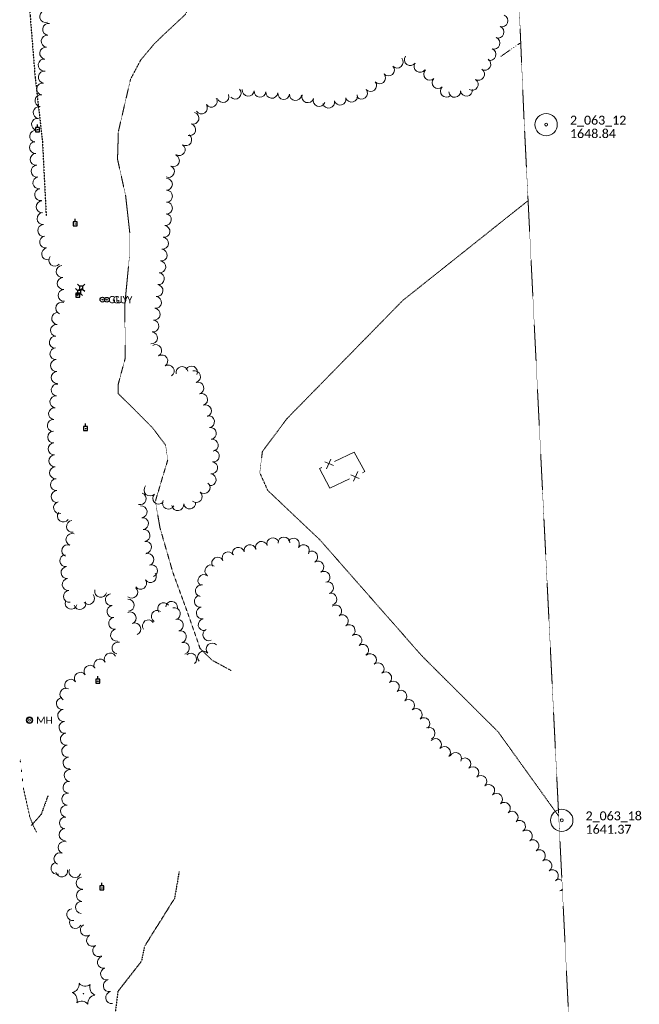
# Model space of a CAD drawing. Extents: x 386237 to 390135, y 96958 to 113752.
# Tile 99 of 116: x 388377 to 388792, y 109313 to 109973. Entities that reach past the tile are written whole.
import ezdxf
from ezdxf.enums import TextEntityAlignment as Align
from ezdxf.lldxf.tags import DXFTag

# ---------------------------------------------------------------- set-up
doc = ezdxf.new("R2010")
doc.units = 0
doc.header["$MEASUREMENT"] = 0
for name, pattern in [('Wisdot1', [0.0625, 0.03125, -0.03125]), ('Wisdot3', [0.1875, 0.125, -0.0625]), ('Wisdot6', [0.375, 0.125, -0.0625, 0.03125, -0.0625, 0.03125, -0.0625])]:
    doc.linetypes.add(name, pattern=pattern)
for name, color, linetype, lineweight in [('E_DTM_SlopeBottom', 81, 'Wisdot1', 25), ('E_DTM_SlopeTop', 81, 'Wisdot1', 25), ('E_DWY', 51, 'Wisdot3', 18), ('E_LAND_Vegetation', 81, 'Continuous', 18), ('E_MAP_Limits', 81, 'Wisdot3', 18), ('E_MAP_PassPoints', 41, 'Continuous', 18), ('E_MISCPROP_Railing', 31, 'Continuous', 18), ('E_UTL_AG_Bold', 31, 'Continuous', 25), ('E_UTL_EGuyWire', 201, 'Continuous', 25), ('E_UTL_EPowerPole', 231, 'Eelec', 25), ('E_UTL_MH', 31, 'Continuous', 18), ('E_WTR', 131, 'Wisdot6', 18)]:
    doc.layers.add(name, color=color, linetype=linetype, lineweight=lineweight)
doc.styles.add('CalibriLight', font='calibril.ttf')
tags = doc.linetypes.add('Eelec', pattern='A,0.275,-0.05,["E",CalibriLight,S=0.07,R=0,X=-0.025,Y=-0.035],-0.05,0.875', length=1.25).pattern_tags.tags
tags[6] = DXFTag(74, 10)

# ---------------------------------------------------------------- blocks, each defined once
blk = doc.blocks.new('PP')
at = {"layer": 'E_MAP_PassPoints', "lineweight": 0}
for radius in [7.5, 0.96]:
    blk.add_circle((0, 0), radius, dxfattribs=at)
blk = doc.blocks.new('GUY')
at = {"color": 0, "linetype": 'ByBlock', "lineweight": -2, "transparency": 16777216}
for radius in [4, 0.5]:
    blk.add_circle((0, 0), radius, dxfattribs=at)
at = {"color": 0, "linetype": 'ByBlock', "lineweight": -2, "transparency": 16777216, "style": 'CalibriLight'}
blk.add_text('GUY', height=12, dxfattribs=at).set_placement((10, 0), align=Align.MIDDLE_LEFT)
blk = doc.blocks.new('MH')
at = {"color": 0, "linetype": 'ByBlock', "lineweight": -2, "transparency": 16777216}
for radius in [5, 4, 1.5]:
    blk.add_circle((0, 0), radius, dxfattribs=at)
at = {"color": 0, "linetype": 'ByBlock', "lineweight": -2, "transparency": 16777216, "style": 'CalibriLight'}
blk.add_text('MH', height=10.8, dxfattribs=at).set_placement((10, 0), align=Align.MIDDLE_LEFT)
blk = doc.blocks.new('PED')
at = {"color": 0, "linetype": 'ByBlock', "lineweight": -2, "transparency": 16777216}
for p, q in [((-2.5, 2.5), (-5.3, 5.3)), ((2.5, 2.5), (5.3, 5.3)), ((-2.5, -2.5), (-5.3, -5.3)), ((2.5, -2.5), (5.3, -5.3))]:
    blk.add_line(p, q, dxfattribs=at)
at = {"color": 0, "linetype": 'ByBlock', "lineweight": -2, "transparency": 16777216, "flags": 128}
blk.add_lwpolyline([(-2.5, -2.5), (2.5, -2.5), (2.5, 2.5), (-2.5, 2.5)], close=True, dxfattribs=at)
blk = doc.blocks.new('CTRE')
at = {"color": 0, "linetype": 'ByBlock', "lineweight": -2, "transparency": 16777216}
blk.add_circle((0, 0), 0.223, dxfattribs=at)
for centre, start, end in [((-11.97, 8.96), 280.2067, 5.97162), ((1.81, 14.92), 220.21132, 305.97623), ((-13.83, -5.9), 340.21132, 65.97623), ((13.83, 5.89), 160.21133, 245.97624), ((-1.81, -14.93), 40.21133, 125.97624)]:
    blk.add_arc(centre, 7.87, start, end, dxfattribs=at)
at = {"color": 0, "linetype": 'ByBlock', "lineweight": -2, "transparency": 16777216, "extrusion": (0, 0, -1)}
blk.add_arc((-12.03, -9.04), 7.87, 354.07279, 79.74889, dxfattribs=at)
blk = doc.blocks.new('PPOL')
at = {"color": 0, "linetype": 'ByBlock', "lineweight": -2, "transparency": 16777216}
blk.add_line((-0.1, 4.5), (-0.1, 11.6), dxfattribs=at)
at = {"color": 0, "linetype": 'ByBlock', "lineweight": -2, "transparency": 16777216, "flags": 128}
blk.add_lwpolyline([(-4.6, -4.5), (4.4, -4.5), (4.4, 4.5), (-4.6, 4.5)], close=True, dxfattribs=at)
at = {"color": 0, "linetype": 'ByBlock', "lineweight": -2, "transparency": 16777216}
blk.add_circle((0, 0), 0.582, dxfattribs=at)

msp = doc.modelspace()

# ---------------------------------------------------------------- linework, layer by layer
at = {"layer": 'E_DTM_SlopeBottom'}
msp.add_lwpolyline([(388483.6, 109401.32), (388480.57, 109383.62), (388460.46, 109351.49), (388458.36, 109341.42), (388442.48, 109321.02), (388438.94, 109291.7), (388441.86, 109263.88), (388441.75, 109239.46), (388440.88, 109197.6), (388438.64, 109156.57), (388431.13, 109074.67), (388431.13, 109053.09), (388425.12, 109040.1)], dxfattribs=at)
at = {"layer": 'E_DTM_SlopeTop'}
for points in [[(388360.73, 110109.62), (388366.71, 110074.37), (388374.04, 110049.04), (388380.67, 110020.56), (388383.68, 109975.76), (388387, 109934.81), (388391.98, 109890.88), (388394.48, 109841.17)], [(388395.58, 109452.23), (388391.11, 109439.87), (388384.49, 109432.48)]]:
    msp.add_lwpolyline(points, dxfattribs=at)
at = {"layer": 'E_DWY', "flags": 128}
for points in [[(388451.06, 109932.96), (388457.9, 109945.86), (388466.89, 109956.59), (388473.3, 109962.82), (388487.67, 109976.21), (388493.54, 109987.87), (388495.89, 110002.89), (388495.57, 110018.75), (388491.63, 110043.08), (388470.15, 110062.84), (388455.65, 110071.52), (388452.4, 110078.56), (388452.55, 110087.77), (388458.65, 110114.75)], [(388451.06, 109932.96), (388442.88, 109897.8), (388442.33, 109879.28), (388447.76, 109854.84), (388450.5, 109830.18), (388450.61, 109817.18), (388447.28, 109782.6), (388447.41, 109745.61), (388442.68, 109727.91), (388442.82, 109722.08), (388452.54, 109712.52), (388465.67, 109699.29), (388474.59, 109687.46), (388476.02, 109677.54), (388473.27, 109668.56), (388467.69, 109649.82), (388470.8, 109632.12), (388479.38, 109602.32), (388489.54, 109574.5), (388497.73, 109551.08), (388505.8, 109543.25), (388518.44, 109536.39)], [(388717.66, 109851.5), (388633.57, 109784.53), (388555.91, 109705.27), (388539.47, 109683.25), (388537.73, 109669.05), (388543.06, 109657.17), (388578.02, 109624.02), (388646.29, 109546.34), (388697.61, 109495.17), (388738.2, 109438.68)]]:
    msp.add_lwpolyline(points, dxfattribs=at)
at = {"layer": 'E_LAND_Vegetation'}
for centre, radius, start, end in [((388394.15, 109975), 4.02, 106.8418, 286.82648), ((388700.2, 109972.06), 3.98, 250.26146, 70.24614), ((388396.19, 109966.4), 4.02, 82.83468, 262.81936), ((388697.51, 109964.56), 3.98, 250.26146, 70.24614), ((388395.18, 109958.41), 4.02, 82.83468, 262.81936), ((388694.83, 109957.07), 3.98, 250.26146, 70.24614), ((388394.18, 109950.43), 4.02, 82.83468, 262.81936), ((388692.14, 109949.57), 3.98, 250.26146, 70.24614), ((388393.17, 109942.44), 4.02, 82.83468, 262.81936), ((388629.94, 109944.44), 3.98, 221.92566, 41.91034), ((388638.68, 109946.09), 3.98, 144.78042, 324.7651), ((388688.67, 109942.95), 3.98, 238.02577, 58.01045), ((388393.29, 109934.36), 4.01, 81.66494, 261.64962), ((388624.01, 109939.12), 3.98, 221.92566, 41.91034), ((388645.18, 109941.5), 3.98, 144.78042, 324.7651), ((388651.66, 109936.29), 3.98, 134.43228, 314.41696), ((388684.45, 109936.2), 3.98, 238.02577, 58.01045), ((388618.09, 109933.8), 3.98, 221.92566, 41.91034), ((388657.23, 109930.6), 3.98, 134.43228, 314.41696), ((388680.24, 109929.44), 3.98, 238.02577, 58.01045), ((388392.13, 109926.43), 4.01, 81.66494, 261.64962), ((388521.18, 109923.62), 3.98, 222.89095, 42.87563), ((388529.98, 109925.62), 3.98, 174.521, 354.50568), ((388537.9, 109924.86), 3.98, 174.521, 354.50568), ((388605.97, 109923.61), 3.98, 219.54697, 39.53165), ((388612.11, 109928.68), 3.98, 219.54697, 39.53165), ((388662.8, 109924.92), 3.98, 134.43228, 314.41696), ((388668.46, 109924.78), 3.98, 185.78771, 5.77238), ((388676.38, 109925.58), 3.98, 185.78771, 5.77238), ((388390.97, 109918.51), 4.01, 81.66494, 261.64962), ((388505.22, 109918.13), 3.99, 213.68023, 33.66491), ((388513.06, 109921.29), 3.99, 200.17365, 20.15832), ((388545.83, 109924.11), 3.98, 174.60887, 354.59355), ((388553.75, 109923.36), 3.98, 174.60887, 354.59355), ((388561.68, 109922.61), 3.98, 174.60887, 354.59355), ((388569.96, 109921.2), 3.98, 161.23154, 341.21621), ((388577.5, 109918.63), 3.98, 161.23154, 341.21621), ((388583.89, 109917.54), 3.98, 194.66898, 14.65366), ((388591.59, 109919.55), 3.98, 194.66898, 14.65366), ((388599.29, 109921.57), 3.98, 194.66898, 14.65366), ((388389.8, 109910.58), 4.01, 81.66494, 261.64962), ((388498.57, 109913.7), 3.99, 213.68023, 33.66491), ((388388.64, 109902.65), 4.01, 81.66494, 261.64962), ((388492.91, 109906.77), 3.99, 254.15996, 74.14463), ((388387.48, 109894.72), 4.01, 81.66494, 261.64962), ((388490.73, 109899.09), 3.99, 254.15996, 74.14463), ((388488.12, 109892.32), 3.99, 236.2704, 56.25507), ((388387.26, 109887.21), 4.01, 94.04465, 274.02933), ((388483.68, 109885.68), 3.99, 236.2704, 56.25507), ((388387.82, 109879.22), 4.01, 94.04465, 274.02933), ((388479.8, 109878.34), 3.99, 245.72859, 65.71327), ((388388.39, 109871.23), 4.01, 94.04465, 274.02933), ((388476.51, 109871.06), 3.99, 245.72859, 65.71327), ((388389.57, 109863.48), 4.01, 98.71557, 278.70025), ((388475.13, 109862.47), 3.99, 270.172, 90.15668), ((388390.79, 109855.56), 4.01, 98.71557, 278.70025), ((388475.15, 109854.48), 3.99, 270.172, 90.15668), ((388391.82, 109847.44), 4.01, 93.79913, 273.78381), ((388475.17, 109846.49), 3.99, 270.172, 90.15668), ((388392.35, 109839.45), 4.01, 93.79913, 273.78381), ((388474.41, 109838.81), 3.99, 263.27089, 83.25557), ((388392.88, 109831.45), 4.01, 93.79913, 273.78381), ((388473.47, 109830.88), 3.99, 263.27089, 83.25557), ((388394.1, 109823.76), 4.01, 99.7474, 279.73208), ((388472.54, 109822.94), 3.99, 263.27089, 83.25557), ((388395.46, 109815.86), 4.01, 99.7474, 279.73208), ((388400.25, 109811.51), 4.01, 138.92246, 318.90714), ((388471.6, 109815.01), 3.99, 263.27089, 83.25557), ((388405.28, 109803.96), 4.01, 94.53851, 274.52319), ((388470.66, 109807.08), 3.99, 263.27089, 83.25557), ((388405.92, 109795.98), 4.01, 94.53851, 274.52319), ((388469.73, 109799.15), 3.99, 263.27089, 83.25557), ((388468.79, 109791.22), 3.99, 263.27089, 83.25557), ((388406.55, 109787.99), 4.01, 94.53851, 274.52319), ((388467.85, 109783.29), 3.99, 263.27089, 83.25557), ((388404.86, 109779.39), 4.01, 68.24522, 248.2299), ((388402.19, 109772.49), 4.01, 84.45229, 264.43697), ((388466.91, 109775.36), 3.99, 263.27089, 83.25557), ((388401.41, 109764.51), 4.01, 84.45229, 264.43697), ((388465.99, 109767.41), 3.99, 263.80838, 83.79305), ((388400.64, 109756.54), 4.01, 84.45229, 264.43697), ((388465.13, 109759.47), 3.99, 263.80838, 83.79305), ((388467.91, 109750.97), 3.99, 300.02641, 120.01109), ((388401.04, 109748.86), 4.01, 93.13458, 273.11926), ((388472.04, 109744.02), 3.99, 302.69153, 122.67621), ((388401.47, 109740.86), 4.01, 93.13458, 273.11926), ((388476.35, 109737.3), 3.99, 302.69153, 122.67621), ((388485.54, 109736.26), 3.99, 13.86605, 193.85073), ((388491.95, 109736.59), 3.99, 334.37986, 154.36453), ((388401.91, 109732.86), 4.01, 93.13458, 273.11926), ((388493.91, 109733.44), 3.99, 286.51228, 106.49696), ((388401.9, 109724.52), 4.01, 83.65585, 263.64053), ((388496.18, 109725.78), 3.99, 286.51228, 106.49696), ((388401.02, 109716.56), 4.01, 83.65585, 263.64053), ((388498.75, 109718.13), 3.99, 288.89813, 108.8828), ((388501.34, 109710.57), 3.99, 288.89813, 108.8828), ((388400.13, 109708.6), 4.01, 83.65585, 263.64053), ((388503.37, 109703.25), 3.99, 278.92637, 98.91105), ((388399.24, 109700.64), 4.01, 83.65585, 263.64053), ((388399.49, 109692.98), 4.01, 92.94837, 272.93304), ((388504.61, 109695.37), 3.99, 278.92637, 98.91105), ((388399.9, 109684.98), 4.01, 92.94837, 272.93304), ((388505.84, 109687.48), 3.99, 278.92637, 98.91105), ((388400.31, 109676.98), 4.01, 92.94837, 272.93304), ((388506.55, 109680.18), 3.99, 262.34925, 82.33393), ((388505.49, 109672.27), 3.99, 262.34925, 82.33393), ((388400.79, 109669.02), 4.01, 93.99485, 273.97953), ((388504.42, 109664.35), 3.99, 262.34925, 82.33393), ((388401.34, 109661.03), 4.01, 93.99485, 273.97953), ((388500.38, 109659.09), 3.99, 229.20737, 49.19204), ((388401.9, 109653.03), 4.01, 93.99485, 273.97953), ((388457.53, 109651.6), 3.99, 252.02474, 72.00942), ((388464.09, 109657.45), 3.99, 137.04996, 317.03464), ((388469.93, 109652.01), 3.99, 137.04996, 317.03464), ((388495.17, 109653.04), 3.99, 229.20737, 49.19204), ((388403.44, 109645.51), 4.01, 102.73141, 282.71609), ((388476.42, 109648.59), 3.99, 154.05315, 334.03783), ((388482.76, 109647.63), 3.99, 188.09056, 8.07524), ((388490.66, 109648.75), 3.99, 188.09056, 8.07524), ((388406.07, 109639.97), 4.01, 142.93492, 322.9196), ((388458.14, 109642.79), 3.99, 277.12239, 97.10707), ((388412.12, 109633.05), 4.01, 96.93998, 276.92466), ((388459.13, 109634.87), 3.99, 277.12239, 97.10707), ((388411.76, 109624.25), 4.01, 69.27522, 249.2599), ((388460.12, 109626.95), 3.99, 277.12239, 97.10707), ((388461.11, 109619.02), 3.99, 277.12239, 97.10707), ((388538.94, 109619.01), 3.99, 17.7295, 197.71417), ((388546.54, 109621.44), 3.99, 17.7295, 197.71417), ((388553.94, 109621.9), 3.99, 2.47048, 182.45516), ((388560.29, 109621.11), 3.99, 326.98022, 146.96489), ((388408.92, 109616.75), 4.01, 69.27522, 249.2599), ((388462.58, 109610.77), 3.99, 288.91557, 108.90025), ((388516.55, 109612.04), 3.99, 27.77972, 207.7644), ((388523.29, 109615.04), 3.99, 12.51327, 192.49794), ((388531.08, 109616.77), 3.99, 12.51327, 192.49794), ((388566.98, 109616.76), 3.99, 326.98022, 146.96489), ((388572.5, 109612.55), 3.99, 301.49516, 121.47984), ((388407.67, 109610.02), 4.01, 95.77216, 275.75684), ((388509.48, 109608.32), 3.99, 27.77972, 207.7644), ((388576.68, 109605.74), 3.99, 301.49516, 121.47984), ((388408.47, 109602.05), 4.01, 95.77216, 275.75684), ((388464.35, 109599.41), 3.99, 214.94399, 34.92866), ((388465.17, 109603.21), 3.99, 288.91557, 108.90025), ((388504.9, 109603.21), 3.99, 54.29077, 234.27545), ((388580.85, 109598.93), 3.99, 301.49516, 121.47984), ((388409.28, 109594.08), 4.01, 95.77216, 275.75684), ((388457.81, 109594.84), 3.99, 214.94399, 34.92866), ((388500.23, 109596.73), 3.99, 54.29077, 234.27545), ((388583.14, 109591.88), 3.99, 286.43296, 106.41764), ((388410.08, 109586.11), 4.01, 95.77216, 275.75684), ((388431.06, 109589.46), 4.01, 166.53584, 346.52052), ((388451.88, 109588.85), 3.99, 227.95069, 47.93537), ((388498.53, 109589.84), 3.99, 77.44462, 257.4293), ((388585.39, 109584.22), 3.99, 286.43296, 106.41764), ((388411.2, 109581.54), 4.01, 165.08155, 345.06623), ((388417.06, 109581.27), 4.01, 195.80275, 15.78743), ((388422.92, 109584.71), 4.01, 221.52421, 41.50888), ((388438.22, 109583.84), 4.01, 97.6241, 277.60878), ((388449.52, 109580.16), 3.99, 273.06174, 93.04642), ((388473.22, 109577.87), 3.99, 36.27723, 216.26191), ((388478.61, 109578.75), 3.99, 353.83284, 173.81752), ((388497.8, 109582.82), 3.99, 99.51563, 279.50031), ((388439.29, 109575.89), 4.01, 97.6241, 277.60878), ((388450.79, 109571.64), 3.99, 293.09745, 113.08213), ((388468.99, 109572.63), 3.99, 57.84456, 237.82924), ((388480.47, 109574.48), 3.99, 284.65146, 104.63614), ((388499.12, 109574.94), 3.99, 99.51563, 279.50031), ((388588.63, 109576.31), 3.99, 304.4199, 124.40458), ((388440.44, 109568.01), 4.01, 98.74491, 278.72958), ((388453.92, 109564.29), 3.99, 293.09745, 113.08213), ((388463.07, 109566.34), 3.99, 35.66756, 215.65224), ((388482.49, 109566.75), 3.99, 284.65146, 104.63614), ((388500.44, 109567.06), 3.99, 99.51563, 279.50031), ((388593.14, 109569.72), 3.99, 304.4199, 124.40458), ((388441.65, 109560.09), 4.01, 98.74491, 278.72958), ((388484.51, 109559.03), 3.99, 284.65146, 104.63614), ((388503.5, 109560.33), 3.99, 115.15773, 295.14241), ((388597.66, 109563.13), 3.99, 304.4199, 124.40458), ((388442.68, 109551.39), 4.01, 77.08974, 257.07442), ((388486.53, 109551.3), 3.99, 284.65146, 104.63614), ((388602.17, 109556.54), 3.99, 304.4199, 124.40458), ((388500, 109545.34), 3.99, 43.17678, 223.16146), ((388505.82, 109550.8), 3.99, 43.17678, 223.16146), ((388606.68, 109549.95), 3.99, 304.4199, 124.40458), ((388430.51, 109540.03), 4.01, 30.0395, 210.02418), ((388437.44, 109544.04), 4.01, 30.0395, 210.02418), ((388491.37, 109543.98), 3.99, 311.1316, 131.11628), ((388611.92, 109543.66), 3.99, 310.07584, 130.06052), ((388417.41, 109531.21), 4.01, 35.8937, 215.87838), ((388423.9, 109535.91), 4.01, 35.8937, 215.87838), ((388617.06, 109537.55), 3.99, 310.07584, 130.06052), ((388622.19, 109531.44), 3.99, 309.63305, 129.61773), ((388410.92, 109526.52), 4.01, 35.8937, 215.87838), ((388627.28, 109525.29), 3.99, 309.63305, 129.61773), ((388407.71, 109520.42), 4.01, 64.40168, 244.38636), ((388632.37, 109519.14), 3.99, 309.63305, 129.61773), ((388405.33, 109514.19), 4.01, 96.40046, 276.38514), ((388637.47, 109512.99), 3.99, 309.63305, 129.61773), ((388406.22, 109506.22), 4.01, 96.40046, 276.38514), ((388642.61, 109506.86), 3.99, 310.13788, 130.12256), ((388407.11, 109498.26), 4.01, 96.40046, 276.38514), ((388647.76, 109500.75), 3.99, 310.13788, 130.12256), ((388651.21, 109494.26), 3.99, 294.27871, 114.26339), ((388408.01, 109490.3), 4.01, 96.40046, 276.38514), ((388655.62, 109486.74), 3.99, 317.90555, 137.89023), ((388408.9, 109482.34), 4.01, 96.40046, 276.38514), ((388661.54, 109481.39), 3.99, 317.90555, 137.89023), ((388409.79, 109474.38), 4.01, 96.40046, 276.38514), ((388669.06, 109477.37), 3.99, 333.37286, 153.35753), ((388675.2, 109473.71), 3.99, 312.75331, 132.73799), ((388410.55, 109465.97), 4.01, 84.29392, 264.2786), ((388680.63, 109467.85), 3.99, 312.75331, 132.73799), ((388685.99, 109462.02), 3.99, 311.10646, 131.09114), ((388409.75, 109458), 4.01, 84.29392, 264.2786), ((388691.24, 109456), 3.99, 311.10646, 131.09114), ((388408.96, 109450.03), 4.01, 84.29392, 264.2786), ((388696.49, 109449.98), 3.99, 311.10646, 131.09114), ((388408.16, 109442.05), 4.01, 84.29392, 264.2786), ((388701.74, 109443.96), 3.99, 311.10646, 131.09114), ((388407.36, 109434.08), 4.01, 84.29392, 264.2786), ((388706.99, 109437.95), 3.99, 311.10646, 131.09114), ((388407.16, 109426.37), 4.01, 91.84005, 271.82473), ((388711.89, 109431.93), 3.99, 304.97603, 124.96071), ((388716.47, 109425.39), 3.99, 304.97603, 124.96071), ((388406.48, 109417.73), 4.01, 70.83299, 250.81767), ((388720.94, 109418.87), 3.99, 302.88958, 122.87426), ((388403.68, 109410.11), 4.01, 67.82444, 247.80911), ((388725.27, 109412.16), 3.99, 302.88958, 122.87426), ((388401.78, 109403.7), 4.01, 103.22947, 283.21414), ((388729.61, 109405.45), 3.99, 302.88958, 122.87426), ((388404.94, 109401.99), 4.01, 191.13947, 11.12415), ((388413.79, 109401.51), 4.01, 158.90101, 338.88569), ((388418.58, 109393.83), 4.01, 95.10586, 275.09054), ((388733.97, 109398.76), 3.99, 303.17305, 123.15773), ((388737.76, 109392.43), 3.99, 49.56029, 107.54463), ((388418.8, 109385.5), 4.01, 85.63154, 265.61622), ((388737.76, 109392.43), 3.99, 287.55995, 316.13826), ((388740.17, 109384.81), 3.99, 82.58876, 107.54463), ((388418.19, 109377.51), 4.01, 85.63154, 265.61622), ((388412.31, 109372.69), 4.01, 99.99846, 279.98314), ((388414.07, 109367.35), 4.01, 152.27124, 332.25592), ((388421.47, 109362.29), 4.01, 120.67061, 300.65529), ((388425.56, 109355.4), 4.01, 120.67061, 300.65529), ((388429.64, 109348.51), 4.01, 120.67061, 300.65529), ((388432.87, 109340.64), 4.01, 105.10619, 285.09087), ((388434.96, 109332.91), 4.01, 105.10619, 285.09087), ((388436.75, 109324.99), 4.01, 102.361, 282.34568), ((388438.37, 109317.06), 4.01, 99.93346, 279.91814)]:
    msp.add_arc(centre, radius, start, end, dxfattribs=at)
at = {"layer": 'E_MAP_Limits', "lineweight": 0, "flags": 128}
for points in [[(388675.26, 110830.18), (388714.93, 109906.14)], [(388714.86, 109907.78), (388761.1, 108978.59)]]:
    msp.add_lwpolyline(points, dxfattribs=at)
at = {"layer": 'E_MISCPROP_Railing'}
for p, q in [((388587.09, 109673.84), (388581.45, 109676.29)), ((388585.32, 109678.21), (388582.42, 109671.65)), ((388598.74, 109667.71), (388604.44, 109665.25)), ((388600.55, 109663.3), (388603.45, 109669.93))]:
    msp.add_line(p, q, dxfattribs=at)
at = {"layer": 'E_MISCPROP_Railing', "flags": 128}
for points in [[(388601.04, 109682.79), (388587.92, 109676.64)], [(388606.65, 109669.01), (388608.22, 109669.75), (388601.04, 109682.79)], [(388579.25, 109672.57), (388577.85, 109671.92), (388584.7, 109658.65)], [(388584.7, 109658.65), (388597.92, 109664.89)]]:
    msp.add_lwpolyline(points, dxfattribs=at)
at = {"layer": 'E_WTR', "flags": 128}
for points in [[(388705.73, 109952.65), (388699.42, 109948.23)], [(388707.04, 109953.56), (388706.6, 109953.26)], [(388708.34, 109954.48), (388707.91, 109954.17)], [(388709.67, 109955.36), (388709.23, 109955.07)], [(388712.73, 109957.4), (388710.55, 109955.95)], [(388376.97, 109476.94), (388377.22, 109474.79)], [(388377.72, 109470.49), (388377.97, 109468.34)], [(388378.47, 109464.04), (388378.72, 109461.9)], [(388379.22, 109457.6), (388379.26, 109457.24), (388383.44, 109438.41), (388386.08, 109431.63), (388388.15, 109427.79)]]:
    msp.add_lwpolyline(points, dxfattribs=at)

# ---------------------------------------------------------------- block references
at = {"layer": 'E_LAND_Vegetation', "xscale": 0.7108526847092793, "yscale": 0.7108526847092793, "zscale": 0.7108526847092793}
msp.add_blockref('CTRE', (388419.5, 109319.6), dxfattribs=at)
at = {"layer": 'E_MAP_PassPoints', "lineweight": 0}
for p in [(388729.77, 109902.48), (388729.77, 109902.48), (388740.21, 109435.89)]:
    msp.add_blockref('PP', p, dxfattribs=at)
at = {"layer": 'E_UTL_AG_Bold', "xscale": 0.4503659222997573, "yscale": 0.4503659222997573, "zscale": 0.4503659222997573}
for p in [(388417.92, 109793.08), (388416.52, 109790.22)]:
    msp.add_blockref('PED', p, dxfattribs=at)
at = {"layer": 'E_UTL_EGuyWire', "xscale": 0.3999999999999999, "yscale": 0.3999999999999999, "zscale": 0.3999999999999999}
for p in [(388432.19, 109785.12), (388435.15, 109785.04)]:
    msp.add_blockref('GUY', p, dxfattribs=at)
at = {"layer": 'E_UTL_EPowerPole', "xscale": 0.2981736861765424, "yscale": 0.2981736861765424, "zscale": 0.2981736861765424}
for p in [(388388.67, 109899.11), (388414.04, 109835.86), (388415.67, 109788.11), (388420.88, 109698.61), (388429.11, 109529.19), (388431.83, 109390.52)]:
    msp.add_blockref('PPOL', p, dxfattribs=at)
at = {"layer": 'E_UTL_MH', "xscale": 0.4444444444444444, "yscale": 0.4444444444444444, "zscale": 0.4444444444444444}
msp.add_blockref('MH', (388383.33, 109503.03), dxfattribs=at)

# ---------------------------------------------------------------- texts
at = {"layer": 'E_MAP_PassPoints', "lineweight": 0, "style": 'CalibriLight'}
for s, p in [('2_063_12', (388745.77, 109902.48)), ('2_063_12', (388745.77, 109902.48)), ('1648.84', (388745.77, 109893.48)), ('1648.84', (388745.77, 109893.48)), ('2_063_18', (388756.21, 109435.89)), ('1641.37', (388756.21, 109426.89))]:
    msp.add_text(s, height=6, dxfattribs=at).set_placement(p)

doc.saveas('drawing.dxf')
